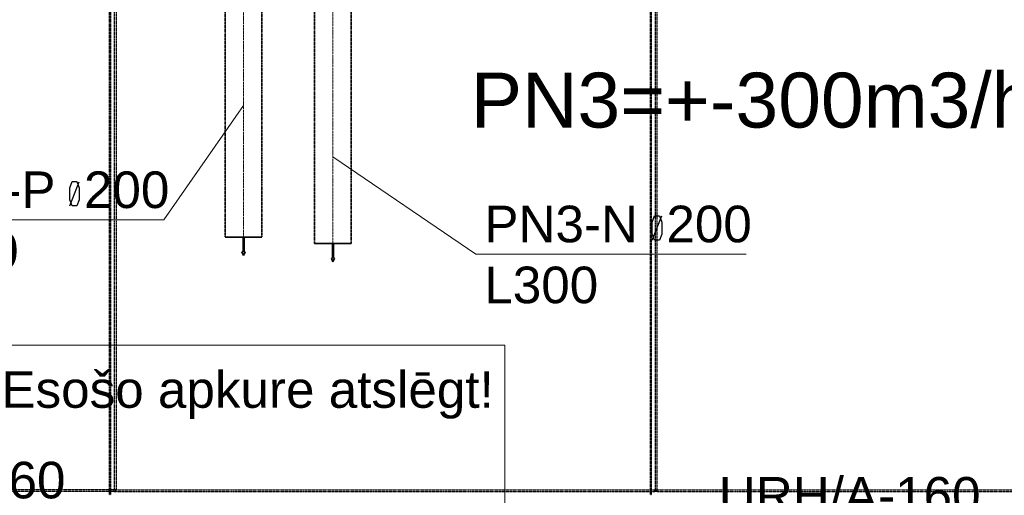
# Model space of a CAD drawing. Header units: millimetres. Extents: x -134161 to 355560, y -27497 to 30328.
# Tile 17 of 95: x -119211 to -113839, y 8181 to 10779. Entities that reach past the tile are written whole.
import ezdxf

# ---------------------------------------------------------------- set-up
doc = ezdxf.new("R2010")
doc.units = ezdxf.units.MM
doc.linetypes.add('CenterLine', pattern=[17.2, 13, -2, 0.2, -2])
doc.linetypes.add('UnderCeiling', pattern=[6.7, 4.2, -1, 0.5, -1])
doc.layers.add('AVK-A_uzdevums', color=1, linetype='CONTINUOUS', lineweight=30)
doc.layers.add('AVK-V_uzdevums', color=5, linetype='CONTINUOUS', lineweight=30)
for name, color, linetype in [('Dz1-Atpakalgaita', 7, 'CONTINUOUS'), ('Dz1-Turpgaita', 7, 'CONTINUOUS'), ('Vent-PN3-N', 7, 'CONTINUOUS'), ('Vent-PN3-N-Teksts-', 7, 'CONTINUOUS'), ('Vent-PN3-P', 7, 'CONTINUOUS'), ('Vent-PN3-P-Teksts-', 7, 'CONTINUOUS'), ('Vent-PN5-N-Teksts-', 7, 'CONTINUOUS'), ('Vent-PN5-P-Teksts-', 7, 'CONTINUOUS')]:
    doc.layers.add(name, color=color, linetype=linetype)
doc.styles.add('Arial', font='arial.ttf', dxfattribs={"height": 187.5})
doc.styles.add('PBL', font='arial.ttf')

# ---------------------------------------------------------------- blocks, each defined once
blk = doc.blocks.new('*U147')
at = {"layer": 'Vent-PN5-N-Teksts-', "color": 7, "linetype": 'Continuous', "lineweight": 15}
for p, q in [((15430.1, 6135, 2300), (16703.1, 8016.3, 2300)), ((16703.1, 8016.3, 2300), (18226.2, 8016.3, 2300))]:
    blk.add_line(p, q, dxfattribs=at)
at = {"layer": 'Vent-PN5-N-Teksts-', "color": 7, "linetype": 'Continuous', "lineweight": 25, "style": 'Arial'}
for s, p in [('URH/A-160', (16750.4, 8081.3, 2300)), ('L165', (17153.9, 7744.4, 2300))]:
    blk.add_text(s, height=200, dxfattribs=at).set_placement(p)
blk = doc.blocks.new('*U167')
at = {"layer": 'Vent-PN5-P-Teksts-', "color": 7, "linetype": 'Continuous', "lineweight": 15}
for p, q in [((11176.8, 4631.9, 2300), (12020.5, 8099.5, 2300)), ((12020.5, 8099.5, 2300), (13233.2, 8099.5, 2300))]:
    blk.add_line(p, q, dxfattribs=at)
at = {"layer": 'Vent-PN5-P-Teksts-', "color": 7, "linetype": 'Continuous', "lineweight": 25, "style": 'Arial'}
for s, p in [('CRL-160', (12067.8, 8164.5, 2300)), ('L165', (12316.1, 7827.7, 2300))]:
    blk.add_text(s, height=200, dxfattribs=at).set_placement(p)
blk = doc.blocks.new('*U704')
at = {"layer": 'Vent-PN3-N-Teksts-', "color": 7, "linetype": 'Continuous', "lineweight": 15}
for p, q in [((14645.5, 10030.2, 2600), (15424.5, 9499, 2600)), ((15424.5, 9499, 2600), (16900.1, 9499, 2600))]:
    blk.add_line(p, q, dxfattribs=at)
at = {"layer": 'Vent-PN3-N-Teksts-', "color": 7, "linetype": 'Continuous', "lineweight": 25}
for p, q in [((16387.2, 9674.1, 2600), (16399.7, 9708.4, 2600)), ((16387.2, 9574.7, 2600), (16439.1, 9707.3, 2600)), ((16387.2, 9607.8, 2600), (16387.2, 9674.1, 2600)), ((16399.7, 9708.4, 2600), (16426.6, 9708.4, 2600)), ((16426.6, 9708.4, 2600), (16439.1, 9674.1, 2600)), ((16439.1, 9674.1, 2600), (16439.1, 9607.8, 2600)), ((16399.7, 9574.7, 2600), (16387.2, 9607.8, 2600)), ((16426.6, 9574.7, 2600), (16399.7, 9574.7, 2600)), ((16439.1, 9607.8, 2600), (16426.6, 9574.7, 2600))]:
    blk.add_line(p, q, dxfattribs=at)
at = {"layer": 'Vent-PN3-N-Teksts-', "color": 7, "linetype": 'Continuous', "lineweight": 25, "style": 'Arial'}
for s, p in [('PN3-N  200', (15471.2, 9563.3, 2600)), ('L300', (15471.2, 9230.5, 2600))]:
    blk.add_text(s, height=200, dxfattribs=at).set_placement(p)
blk = doc.blocks.new('*U705')
at = {"layer": 'Vent-PN3-P-Teksts-', "color": 7, "linetype": 'Continuous', "lineweight": 15}
for p, q in [((14157.9, 10310.3, 2600), (13722, 9686, 2600)), ((13722, 9686, 2600), (12261.9, 9686, 2600))]:
    blk.add_line(p, q, dxfattribs=at)
at = {"layer": 'Vent-PN3-P-Teksts-', "color": 7, "linetype": 'Continuous', "lineweight": 25}
for p, q in [((13209.1, 9861.1, 2600), (13221.7, 9895.4, 2600)), ((13209.1, 9761.7, 2600), (13261.1, 9894.3, 2600)), ((13221.7, 9895.4, 2600), (13248.5, 9895.4, 2600)), ((13248.5, 9895.4, 2600), (13261.1, 9861.1, 2600)), ((13209.1, 9794.8, 2600), (13209.1, 9861.1, 2600)), ((13261.1, 9861.1, 2600), (13261.1, 9794.8, 2600)), ((13221.7, 9761.7, 2600), (13209.1, 9794.8, 2600)), ((13261.1, 9794.8, 2600), (13248.5, 9761.7, 2600)), ((13248.5, 9761.7, 2600), (13221.7, 9761.7, 2600))]:
    blk.add_line(p, q, dxfattribs=at)
at = {"layer": 'Vent-PN3-P-Teksts-', "color": 7, "linetype": 'Continuous', "lineweight": 25, "style": 'Arial'}
for s, p in [('PN3-P  200', (12308.6, 9750.3, 2600)), ('L300', (12308.6, 9417.4, 2600))]:
    blk.add_text(s, height=200, dxfattribs=at).set_placement(p)
blk = doc.blocks.new('*U728')
at = {"layer": 'Vent-PN3-N', "color": 1, "linetype": 'UnderCeiling', "lineweight": 35}
for p, q in [((14545.5, 10946.9, 2600), (14545.5, 9555.9, 2600)), ((14745.5, 10946.9, 2600), (14745.5, 9555.9, 2600))]:
    blk.add_line(p, q, dxfattribs=at)
at = {"layer": 'Vent-PN3-N', "color": 7, "linetype": 'CenterLine', "lineweight": 18}
blk.add_line((14645.5, 10946.9, 2600), (14645.5, 9555.9, 2600), dxfattribs=at)
blk = doc.blocks.new('*U729')
at = {"layer": 'Vent-PN3-N', "color": 1, "linetype": 'Continuous', "lineweight": 35}
for p, q in [((14545.5, 9555.9, 2600), (14745.5, 9555.9, 2600)), ((14642.5, 9555.9, 2600), (14642.5, 9475.9, 2600)), ((14648.5, 9555.9, 2600), (14642.5, 9555.9, 2600)), ((14648.5, 9475.9, 2600), (14648.5, 9555.9, 2600)), ((14642.5, 9475.9, 2600), (14636.5, 9475.9, 2600)), ((14636.5, 9475.9, 2600), (14645.5, 9455.9, 2600)), ((14645.5, 9455.9, 2600), (14654.5, 9475.9, 2600)), ((14654.5, 9475.9, 2600), (14648.5, 9475.9, 2600))]:
    blk.add_line(p, q, dxfattribs=at)
blk = doc.blocks.new('*U732')
at = {"layer": 'Vent-PN3-P', "color": 5, "linetype": 'Continuous', "lineweight": 35}
for p, q in [((14057.9, 9591.1, 2600), (14257.9, 9591.1, 2600)), ((14154.9, 9591.1, 2600), (14154.9, 9511.1, 2600)), ((14160.9, 9591.1, 2600), (14154.9, 9591.1, 2600)), ((14160.9, 9511.1, 2600), (14160.9, 9591.1, 2600)), ((14154.9, 9511.1, 2600), (14148.9, 9511.1, 2600)), ((14148.9, 9511.1, 2600), (14157.9, 9491.1, 2600)), ((14157.9, 9491.1, 2600), (14166.9, 9511.1, 2600)), ((14166.9, 9511.1, 2600), (14160.9, 9511.1, 2600))]:
    blk.add_line(p, q, dxfattribs=at)
blk = doc.blocks.new('*U733')
at = {"layer": 'Vent-PN3-P', "color": 5, "linetype": 'UnderCeiling', "lineweight": 35}
for p, q in [((14057.9, 12779.7, 2600), (14057.9, 9591.1, 2600)), ((14257.9, 12779.7, 2600), (14257.9, 9591.1, 2600))]:
    blk.add_line(p, q, dxfattribs=at)
at = {"layer": 'Vent-PN3-P', "color": 7, "linetype": 'CenterLine', "lineweight": 18}
blk.add_line((14157.9, 12779.7, 2600), (14157.9, 9591.1, 2600), dxfattribs=at)
blk = doc.blocks.new('*U803')
at = {"layer": 'Dz1-Atpakalgaita', "color": 6, "linetype": 'UnderCeiling', "lineweight": 25}
for p, q in [((13450.1, 8211.3, 2800), (4506.4, 8211.3, 2800)), ((13450.1, 8201.3, 2800), (4506.4, 8201.3, 2800))]:
    blk.add_line(p, q, dxfattribs=at)
blk = doc.blocks.new('*U805')
at = {"layer": 'Dz1-Atpakalgaita', "color": 6, "linetype": 'UnderCeiling', "lineweight": 25}
for p, q in [((16403, 8211.3, 2800), (16401, 8211.3, 2800)), ((16415, 8201.3, 2800), (16401, 8201.3, 2800)), ((16403, 8211.3, 2800), (16403.4, 8210.9, 2801.9)), ((16403.4, 8210.9, 2801.9), (16404.4, 8209.8, 2803.5)), ((16404.4, 8209.8, 2803.5), (16406.1, 8208.2, 2804.6)), ((16406.1, 8208.2, 2804.6), (16408, 8206.3, 2805)), ((16408, 8206.3, 2805), (16409.9, 8208.2, 2804.6)), ((16409.9, 8208.2, 2804.6), (16411.5, 8209.8, 2803.5)), ((16411.5, 8209.8, 2803.5), (16412.6, 8210.9, 2801.9)), ((16412.6, 8210.9, 2801.9), (16413, 8211.3, 2800))]:
    blk.add_line(p, q, dxfattribs=at)
at = {"layer": 'Dz1-Atpakalgaita', "color": 6, "linetype": 'UnderCeiling', "lineweight": 25, "extrusion": (-1, 0, 0)}
for centre in [(16401, 8206.3, 2800), (16415, 8206.3, 2800)]:
    blk.add_ellipse(centre, major_axis=(0, -5), ratio=1, start_param=0, end_param=3.141593, dxfattribs=at)
at = {"layer": 'Dz1-Atpakalgaita', "color": 6, "linetype": 'UnderCeiling', "lineweight": 25}
blk.add_ellipse((16401.5, 8212.8, 2800), major_axis=(0, -1.5), ratio=1, start_param=0, end_param=1.570796, dxfattribs=at)
at = {"layer": 'Dz1-Atpakalgaita', "color": 6, "linetype": 'UnderCeiling', "lineweight": 25, "extrusion": (0, 1, 0)}
blk.add_ellipse((16408, 8212.8, 2800), major_axis=(-5, 0), ratio=1, start_param=0, end_param=3.141593, dxfattribs=at)
at = {"layer": 'Dz1-Atpakalgaita', "color": 6, "linetype": 'UnderCeiling', "lineweight": 25, "extrusion": (0, 0, -1)}
blk.add_ellipse((16414.5, 8212.8, 2800), major_axis=(0, -1.5), ratio=1, start_param=0, end_param=1.570796, dxfattribs=at)
blk = doc.blocks.new('*U806')
at = {"layer": 'Dz1-Atpakalgaita', "color": 6, "linetype": 'UnderCeiling', "lineweight": 25}
for p, q in [((16415, 8211.3, 2800), (19387.7, 8211.3, 2800)), ((16415, 8201.3, 2800), (19387.7, 8201.3, 2800))]:
    blk.add_line(p, q, dxfattribs=at)
blk = doc.blocks.new('*U863')
at = {"layer": 'Dz1-Atpakalgaita', "color": 6, "linetype": 'UnderCeiling', "lineweight": 25}
for p, q in [((13464.1, 8211.3, 2800), (16401, 8211.3, 2800)), ((13464.1, 8201.3, 2800), (16401, 8201.3, 2800))]:
    blk.add_line(p, q, dxfattribs=at)
blk = doc.blocks.new('*U956')
at = {"layer": 'Dz1-Atpakalgaita', "color": 6, "linetype": 'UnderCeiling', "lineweight": 25}
for p, q in [((16403, 12441.8, 2800), (16403, 8212.8, 2800)), ((16413, 12441.8, 2800), (16413, 8212.8, 2800))]:
    blk.add_line(p, q, dxfattribs=at)
blk = doc.blocks.new('*U957')
at = {"layer": 'Dz1-Turpgaita', "color": 4, "linetype": 'UnderCeiling', "lineweight": 25}
for p, q in [((16376, 12423.8, 2800), (16376, 8181.3, 2800)), ((16382, 12423.8, 2800), (16382, 8181.3, 2800))]:
    blk.add_line(p, q, dxfattribs=at)
blk = doc.blocks.new('*U969')
at = {"layer": 'Dz1-Atpakalgaita', "color": 6, "linetype": 'UnderCeiling', "lineweight": 25}
for p, q in [((13450.1, 8211.3, 2800), (13452.1, 8211.3, 2800)), ((13450.1, 8201.3, 2800), (13464.1, 8201.3, 2800)), ((13452.1, 8211.3, 2800), (13452.5, 8210.9, 2801.9)), ((13452.5, 8210.9, 2801.9), (13453.5, 8209.8, 2803.5)), ((13453.5, 8209.8, 2803.5), (13455.2, 8208.2, 2804.6)), ((13455.2, 8208.2, 2804.6), (13457.1, 8206.3, 2805)), ((13457.1, 8206.3, 2805), (13459, 8208.2, 2804.6)), ((13459, 8208.2, 2804.6), (13460.6, 8209.8, 2803.5)), ((13460.6, 8209.8, 2803.5), (13461.7, 8210.9, 2801.9)), ((13461.7, 8210.9, 2801.9), (13462.1, 8211.3, 2800))]:
    blk.add_line(p, q, dxfattribs=at)
at = {"layer": 'Dz1-Atpakalgaita', "color": 6, "linetype": 'UnderCeiling', "lineweight": 25, "extrusion": (1, 0, 0)}
for centre in [(13450.1, 8206.3, 2800), (13464.1, 8206.3, 2800)]:
    blk.add_ellipse(centre, major_axis=(0, 5), ratio=1, start_param=0, end_param=3.141593, dxfattribs=at)
at = {"layer": 'Dz1-Atpakalgaita', "color": 6, "linetype": 'UnderCeiling', "lineweight": 25}
blk.add_ellipse((13450.6, 8212.8, 2800), major_axis=(0, -1.5), ratio=1, start_param=0, end_param=1.570796, dxfattribs=at)
at = {"layer": 'Dz1-Atpakalgaita', "color": 6, "linetype": 'UnderCeiling', "lineweight": 25, "extrusion": (0, 1, 0)}
blk.add_ellipse((13457.1, 8212.8, 2800), major_axis=(-5, 0), ratio=1, start_param=0, end_param=3.141593, dxfattribs=at)
at = {"layer": 'Dz1-Atpakalgaita', "color": 6, "linetype": 'UnderCeiling', "lineweight": 25, "extrusion": (0, 0, -1)}
blk.add_ellipse((13463.6, 8212.8, 2800), major_axis=(0, -1.5), ratio=1, start_param=0, end_param=1.570796, dxfattribs=at)
blk = doc.blocks.new('*U971')
at = {"layer": 'Dz1-Atpakalgaita', "color": 6, "linetype": 'UnderCeiling', "lineweight": 25}
for p, q in [((13452.1, 12441.8, 2800), (13452.1, 8212.8, 2800)), ((13462.1, 12441.8, 2800), (13462.1, 8212.8, 2800))]:
    blk.add_line(p, q, dxfattribs=at)
blk = doc.blocks.new('*U972')
at = {"layer": 'Dz1-Turpgaita', "color": 4, "linetype": 'UnderCeiling', "lineweight": 25}
for p, q in [((13425.1, 12423.8, 2800), (13425.1, 8181.3, 2800)), ((13431.1, 12423.8, 2800), (13431.1, 8181.3, 2800))]:
    blk.add_line(p, q, dxfattribs=at)
blk = doc.blocks.new('*U1107')
at = {"layer": 'AVK-A_uzdevums', "color": 7, "linetype": 'Continuous', "lineweight": 18}
for p, q in [((12776.9, 6884.6), (12776.9, 9000.9)), ((12776.9, 9000.9), (15582.6, 9000.9)), ((15582.6, 9000.9), (15582.6, 6884.6)), ((12776.9, 5251.2), (12776.9, 6884.6)), ((15582.6, 6884.6), (12776.9, 6884.6))]:
    blk.add_line(p, q, dxfattribs=at)
at = {"layer": 'AVK-A_uzdevums', "color": 7, "linetype": 'Continuous', "lineweight": 18, "extrusion": (0, 0, -1)}
blk.add_circle((-12776.9, 5251.2), 50, dxfattribs=at)
at = {"layer": 'AVK-A_uzdevums', "color": 7, "linetype": 'Continuous', "lineweight": 25, "style": 'Arial'}
for s, p in [('Esošo apkure atslēgt!', (12836.3, 8659.3)), ('Zem grīdas apsilde', (12991.7, 7812.8)), ('S=44.8m2', (13539, 7389.6)), ('Qa=2688W', (13469.2, 6966.3))]:
    blk.add_text(s, height=200, dxfattribs=at).set_placement(p)

msp = doc.modelspace()

# ---------------------------------------------------------------- block references
at = {"layer": 'AVK-A_uzdevums'}
msp.add_blockref('*U1107', (-132147.1, 0), dxfattribs=at)
at = {"layer": 'Dz1-Atpakalgaita'}
for name in ['*U971', '*U956', '*U803', '*U969', '*U863', '*U805', '*U806']:
    msp.add_blockref(name, (-132147.1, 0), dxfattribs=at)
at = {"layer": 'Dz1-Turpgaita'}
for name in ['*U972', '*U957']:
    msp.add_blockref(name, (-132147.1, 0), dxfattribs=at)
at = {"layer": 'Vent-PN3-N'}
for name in ['*U728', '*U729']:
    msp.add_blockref(name, (-132147.1, 0), dxfattribs=at)
at = {"layer": 'Vent-PN3-N-Teksts-'}
msp.add_blockref('*U704', (-132147.1, 0), dxfattribs=at)
at = {"layer": 'Vent-PN3-P'}
for name in ['*U733', '*U732']:
    msp.add_blockref(name, (-132147.1, 0), dxfattribs=at)
at = {"layer": 'Vent-PN3-P-Teksts-'}
msp.add_blockref('*U705', (-132147.1, 0), dxfattribs=at)
at = {"layer": 'Vent-PN5-N-Teksts-'}
msp.add_blockref('*U147', (-132147.1, 0), dxfattribs=at)
at = {"layer": 'Vent-PN5-P-Teksts-'}
msp.add_blockref('*U167', (-132147.1, 0), dxfattribs=at)

# ---------------------------------------------------------------- texts
at = {"layer": 'AVK-V_uzdevums', "insert": (-116749.6, 10489.9), "char_height": 300, "width": 1929.168, "attachment_point": 1, "style": 'PBL'}
msp.add_mtext('{\\fArial|b0|i0|c186|p34;PN3=+-300m3/h}', dxfattribs=at)

doc.saveas('drawing.dxf')
